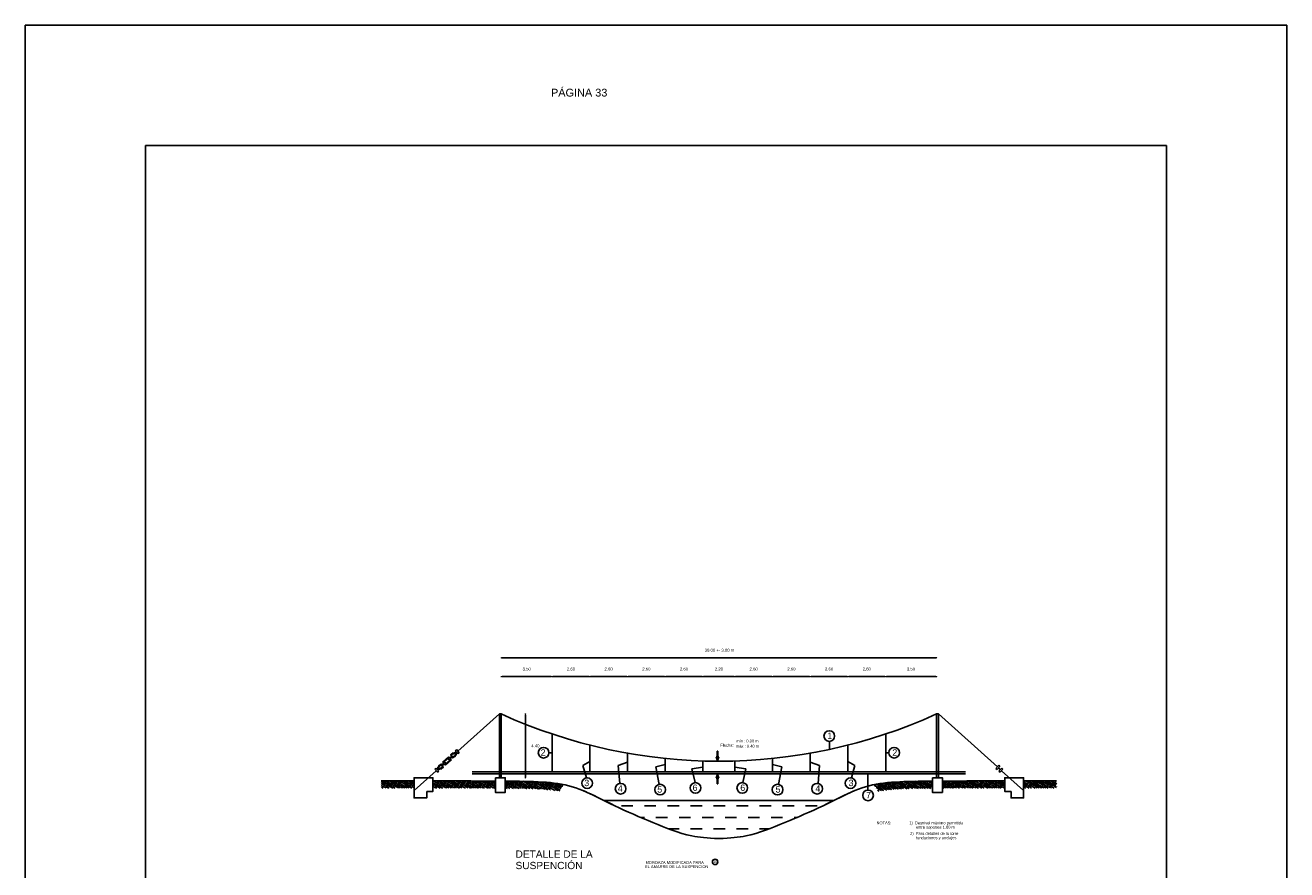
# Model space of a CAD drawing. Header units: metres. Extents: x 2644 to 4131, y 3282 to 4383.
# Tile 15 of 53: x 2905 to 2926, y 4369 to 4383. Entities that reach past the tile are written whole.
import ezdxf

# ---------------------------------------------------------------- set-up
doc = ezdxf.new("R2010")
doc.units = ezdxf.units.M
doc.layers.add('Dibujo', color=7, linetype='Continuous')
doc.styles.get("Standard").update_dxf_attribs({"font": 'arial.ttf'})
doc.dimstyles.new('gestion', dxfattribs={"dimscale": 0, "dimtxt": 0.025, "dimasz": 0.025, "dimexe": 0.02, "dimexo": 0.07, "dimgap": 0.01, "dimtad": 2, "dimtih": 1, "dimtoh": 1, "dimzin": 0, "dimdsep": 46, "dimtxsty": 'Standard', "dimblk": 'DOT', "dimcen": 0, "dimse1": 1, "dimse2": 1, "dimadec": 0, "dimazin": 0, "dimtm": 1e-09, "dimtfac": 1, "dimtix": 1, "dimtmove": 1, "dimatfit": 0, "dimldrblk": 'DOTSMALL', "dimfxl": 1, "dimtolj": 1, "dimtzin": 0, "dimarcsym": 2})
pattern_1 = [(241, (1663.43155, 2988.91761), (0.0298835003, -0.1042161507), [0.076661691, -0.076661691]), (241, (1663.4567, 2988.90367), (0.0298835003, -0.1042161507), [0.076661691, -0.076661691]), (241, (1663.48184, 2988.889735), (0.0298835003, -0.1042161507), [0.076661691, -0.076661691]), (331, (1663.48558, 2988.87671), (0.1042161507, 0.0298835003), [0.076661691, -0.076661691]), (331, (1663.47164, 2988.851564), (0.1042161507, 0.0298835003), [0.076661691, -0.076661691]), (331, (1663.4577, 2988.82642), (0.1042161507, 0.0298835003), [0.076661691, -0.076661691])]

# ---------------------------------------------------------------- blocks, each defined once
blk = doc.blocks.new('_Dot')
at = {"color": 0, "linetype": 'ByBlock', "lineweight": -2}
blk.add_line((-0.5, 0), (-1, 0), dxfattribs=at)
at = {"color": 0, "linetype": 'ByBlock', "const_width": 0.5}
blk.add_lwpolyline([(-0.25, 0, 1), (0.25, 0, 1)], format="xyb", close=True, dxfattribs=at)
blk = doc.blocks.new('*D625')
at = {"color": 0, "lineweight": -2, "transparency": 16777216}
blk.add_line((2912.767, 4372.441), (2919.961, 4372.441), dxfattribs=at)
at = {"layer": 'Defpoints', "color": 0, "transparency": 16777216}
for p in [(2919.986, 4372.441), (2912.742, 4370.542), (2919.986, 4370.542)]:
    blk.add_point(p, dxfattribs=at)
at = {"color": 0, "lineweight": -2, "transparency": 16777216, "xscale": 0.025, "yscale": 0.025, "zscale": 0.025, "rotation": 180}
blk.add_blockref('_Dot', (2912.742, 4372.441), dxfattribs=at)
at = {"color": 0, "lineweight": -2, "transparency": 16777216, "xscale": 0.025, "yscale": 0.025, "zscale": 0.025}
blk.add_blockref('_Dot', (2919.986, 4372.441), dxfattribs=at)
at = {"color": 0, "transparency": 16777216, "insert": (2916.364, 4372.566), "char_height": 0.05, "attachment_point": 5}
blk.add_mtext('\\A1; 30.00 +- 3.00 m', dxfattribs=at)
blk = doc.blocks.new('_DotSmall')
at = {"color": 0, "linetype": 'ByBlock', "const_width": 0.5}
blk.add_lwpolyline([(-0.0625, 0, 1), (0.0625, 0, 1)], format="xyb", close=True, dxfattribs=at)
blk = doc.blocks.new('*D626')
at = {"color": 0, "lineweight": -2, "transparency": 16777216}
blk.add_line((2913.144, 4370.47), (2913.144, 4371.482), dxfattribs=at)
at = {"layer": 'Defpoints', "color": 0, "transparency": 16777216}
for p in [(2912.742, 4371.507), (2913.144, 4371.507), (2912.742, 4370.445)]:
    blk.add_point(p, dxfattribs=at)
at = {"color": 0, "lineweight": -2, "transparency": 16777216, "xscale": 0.025, "yscale": 0.025, "zscale": 0.025}
for p, rotation in [((2913.144, 4371.507), 90), ((2913.144, 4370.445), 270)]:
    blk.add_blockref('_Dot', p, dxfattribs=dict(at, rotation=rotation))
at = {"color": 0, "transparency": 16777216, "insert": (2913.31, 4370.976), "char_height": 0.05, "attachment_point": 5}
blk.add_mtext('\\A1;4.40', dxfattribs=at)
blk = doc.blocks.new('*D627')
at = {"color": 0, "lineweight": -2, "transparency": 16777216}
blk.add_line((2912.767, 4372.128), (2913.562, 4372.128), dxfattribs=at)
at = {"layer": 'Defpoints', "color": 0, "transparency": 16777216}
for p in [(2913.587, 4372.128), (2912.742, 4370.542), (2913.587, 4370.542)]:
    blk.add_point(p, dxfattribs=at)
at = {"color": 0, "lineweight": -2, "transparency": 16777216, "xscale": 0.025, "yscale": 0.025, "zscale": 0.025, "rotation": 180}
blk.add_blockref('_Dot', (2912.742, 4372.128), dxfattribs=at)
at = {"color": 0, "lineweight": -2, "transparency": 16777216, "xscale": 0.025, "yscale": 0.025, "zscale": 0.025}
blk.add_blockref('_Dot', (2913.587, 4372.128), dxfattribs=at)
at = {"color": 0, "transparency": 16777216, "insert": (2913.165, 4372.254), "char_height": 0.05, "attachment_point": 5}
blk.add_mtext('\\A1;3.50', dxfattribs=at)
blk = doc.blocks.new('*D628')
at = {"color": 0, "lineweight": -2, "transparency": 16777216}
blk.add_line((2913.612, 4372.128), (2914.19, 4372.128), dxfattribs=at)
at = {"layer": 'Defpoints', "color": 0, "transparency": 16777216}
for p in [(2914.215, 4372.128), (2913.587, 4370.542), (2914.215, 4370.542)]:
    blk.add_point(p, dxfattribs=at)
at = {"color": 0, "lineweight": -2, "transparency": 16777216, "xscale": 0.025, "yscale": 0.025, "zscale": 0.025, "rotation": 180}
blk.add_blockref('_Dot', (2913.587, 4372.128), dxfattribs=at)
at = {"color": 0, "lineweight": -2, "transparency": 16777216, "xscale": 0.025, "yscale": 0.025, "zscale": 0.025}
blk.add_blockref('_Dot', (2914.215, 4372.128), dxfattribs=at)
at = {"color": 0, "transparency": 16777216, "insert": (2913.901, 4372.254), "char_height": 0.05, "attachment_point": 5}
blk.add_mtext('\\A1;2.60', dxfattribs=at)
blk = doc.blocks.new('*D629')
at = {"color": 0, "lineweight": -2, "transparency": 16777216}
blk.add_line((2914.24, 4372.128), (2914.818, 4372.128), dxfattribs=at)
at = {"layer": 'Defpoints', "color": 0, "transparency": 16777216}
for p in [(2914.843, 4372.128), (2914.215, 4370.542), (2914.843, 4370.542)]:
    blk.add_point(p, dxfattribs=at)
at = {"color": 0, "lineweight": -2, "transparency": 16777216, "xscale": 0.025, "yscale": 0.025, "zscale": 0.025, "rotation": 180}
blk.add_blockref('_Dot', (2914.215, 4372.128), dxfattribs=at)
at = {"color": 0, "lineweight": -2, "transparency": 16777216, "xscale": 0.025, "yscale": 0.025, "zscale": 0.025}
blk.add_blockref('_Dot', (2914.843, 4372.128), dxfattribs=at)
at = {"color": 0, "transparency": 16777216, "insert": (2914.529, 4372.254), "char_height": 0.05, "attachment_point": 5}
blk.add_mtext('\\A1;2.60', dxfattribs=at)
blk = doc.blocks.new('*D630')
at = {"color": 0, "lineweight": -2, "transparency": 16777216}
blk.add_line((2914.868, 4372.128), (2915.445, 4372.128), dxfattribs=at)
at = {"layer": 'Defpoints', "color": 0, "transparency": 16777216}
for p in [(2915.47, 4372.128), (2914.843, 4370.542), (2915.47, 4370.542)]:
    blk.add_point(p, dxfattribs=at)
at = {"color": 0, "lineweight": -2, "transparency": 16777216, "xscale": 0.025, "yscale": 0.025, "zscale": 0.025, "rotation": 180}
blk.add_blockref('_Dot', (2914.843, 4372.128), dxfattribs=at)
at = {"color": 0, "lineweight": -2, "transparency": 16777216, "xscale": 0.025, "yscale": 0.025, "zscale": 0.025}
blk.add_blockref('_Dot', (2915.47, 4372.128), dxfattribs=at)
at = {"color": 0, "transparency": 16777216, "insert": (2915.157, 4372.254), "char_height": 0.05, "attachment_point": 5}
blk.add_mtext('\\A1;2.60', dxfattribs=at)
blk = doc.blocks.new('*D631')
at = {"color": 0, "lineweight": -2, "transparency": 16777216}
blk.add_line((2915.495, 4372.128), (2916.073, 4372.128), dxfattribs=at)
at = {"layer": 'Defpoints', "color": 0, "transparency": 16777216}
for p in [(2916.098, 4372.128), (2915.47, 4370.542), (2916.098, 4370.542)]:
    blk.add_point(p, dxfattribs=at)
at = {"color": 0, "lineweight": -2, "transparency": 16777216, "xscale": 0.025, "yscale": 0.025, "zscale": 0.025, "rotation": 180}
blk.add_blockref('_Dot', (2915.47, 4372.128), dxfattribs=at)
at = {"color": 0, "lineweight": -2, "transparency": 16777216, "xscale": 0.025, "yscale": 0.025, "zscale": 0.025}
blk.add_blockref('_Dot', (2916.098, 4372.128), dxfattribs=at)
at = {"color": 0, "transparency": 16777216, "insert": (2915.784, 4372.254), "char_height": 0.05, "attachment_point": 5}
blk.add_mtext('\\A1;2.60', dxfattribs=at)
blk = doc.blocks.new('*D632')
at = {"color": 0, "lineweight": -2, "transparency": 16777216}
blk.add_line((2916.123, 4372.128), (2916.604, 4372.128), dxfattribs=at)
at = {"layer": 'Defpoints', "color": 0, "transparency": 16777216}
for p in [(2916.629, 4372.128), (2916.098, 4370.542), (2916.629, 4370.542)]:
    blk.add_point(p, dxfattribs=at)
at = {"color": 0, "lineweight": -2, "transparency": 16777216, "xscale": 0.025, "yscale": 0.025, "zscale": 0.025, "rotation": 180}
blk.add_blockref('_Dot', (2916.098, 4372.128), dxfattribs=at)
at = {"color": 0, "lineweight": -2, "transparency": 16777216, "xscale": 0.025, "yscale": 0.025, "zscale": 0.025}
blk.add_blockref('_Dot', (2916.629, 4372.128), dxfattribs=at)
at = {"color": 0, "transparency": 16777216, "insert": (2916.364, 4372.254), "char_height": 0.05, "attachment_point": 5}
blk.add_mtext('\\A1;2.20', dxfattribs=at)
blk = doc.blocks.new('*D633')
at = {"color": 0, "lineweight": -2, "transparency": 16777216}
blk.add_line((2916.654, 4372.128), (2917.232, 4372.128), dxfattribs=at)
at = {"layer": 'Defpoints', "color": 0, "transparency": 16777216}
for p in [(2917.257, 4372.128), (2916.629, 4370.542), (2917.257, 4370.542)]:
    blk.add_point(p, dxfattribs=at)
at = {"color": 0, "lineweight": -2, "transparency": 16777216, "xscale": 0.025, "yscale": 0.025, "zscale": 0.025, "rotation": 180}
blk.add_blockref('_Dot', (2916.629, 4372.128), dxfattribs=at)
at = {"color": 0, "lineweight": -2, "transparency": 16777216, "xscale": 0.025, "yscale": 0.025, "zscale": 0.025}
blk.add_blockref('_Dot', (2917.257, 4372.128), dxfattribs=at)
at = {"color": 0, "transparency": 16777216, "insert": (2916.943, 4372.254), "char_height": 0.05, "attachment_point": 5}
blk.add_mtext('\\A1;2.60', dxfattribs=at)
blk = doc.blocks.new('*D634')
at = {"color": 0, "lineweight": -2, "transparency": 16777216}
blk.add_line((2917.282, 4372.128), (2917.86, 4372.128), dxfattribs=at)
at = {"layer": 'Defpoints', "color": 0, "transparency": 16777216}
for p in [(2917.885, 4372.128), (2917.257, 4370.542), (2917.885, 4370.542)]:
    blk.add_point(p, dxfattribs=at)
at = {"color": 0, "lineweight": -2, "transparency": 16777216, "xscale": 0.025, "yscale": 0.025, "zscale": 0.025, "rotation": 180}
blk.add_blockref('_Dot', (2917.257, 4372.128), dxfattribs=at)
at = {"color": 0, "lineweight": -2, "transparency": 16777216, "xscale": 0.025, "yscale": 0.025, "zscale": 0.025}
blk.add_blockref('_Dot', (2917.885, 4372.128), dxfattribs=at)
at = {"color": 0, "transparency": 16777216, "insert": (2917.571, 4372.254), "char_height": 0.05, "attachment_point": 5}
blk.add_mtext('\\A1;2.60', dxfattribs=at)
blk = doc.blocks.new('*D635')
at = {"color": 0, "lineweight": -2, "transparency": 16777216}
blk.add_line((2917.91, 4372.128), (2918.488, 4372.128), dxfattribs=at)
at = {"layer": 'Defpoints', "color": 0, "transparency": 16777216}
for p in [(2918.513, 4372.128), (2917.885, 4370.542), (2918.513, 4370.542)]:
    blk.add_point(p, dxfattribs=at)
at = {"color": 0, "lineweight": -2, "transparency": 16777216, "xscale": 0.025, "yscale": 0.025, "zscale": 0.025, "rotation": 180}
blk.add_blockref('_Dot', (2917.885, 4372.128), dxfattribs=at)
at = {"color": 0, "lineweight": -2, "transparency": 16777216, "xscale": 0.025, "yscale": 0.025, "zscale": 0.025}
blk.add_blockref('_Dot', (2918.513, 4372.128), dxfattribs=at)
at = {"color": 0, "transparency": 16777216, "insert": (2918.199, 4372.254), "char_height": 0.05, "attachment_point": 5}
blk.add_mtext('\\A1;2.60', dxfattribs=at)
blk = doc.blocks.new('*D636')
at = {"color": 0, "lineweight": -2, "transparency": 16777216}
blk.add_line((2918.538, 4372.128), (2919.116, 4372.128), dxfattribs=at)
at = {"layer": 'Defpoints', "color": 0, "transparency": 16777216}
for p in [(2919.141, 4372.128), (2918.513, 4370.542), (2919.141, 4370.542)]:
    blk.add_point(p, dxfattribs=at)
at = {"color": 0, "lineweight": -2, "transparency": 16777216, "xscale": 0.025, "yscale": 0.025, "zscale": 0.025, "rotation": 180}
blk.add_blockref('_Dot', (2918.513, 4372.128), dxfattribs=at)
at = {"color": 0, "lineweight": -2, "transparency": 16777216, "xscale": 0.025, "yscale": 0.025, "zscale": 0.025}
blk.add_blockref('_Dot', (2919.141, 4372.128), dxfattribs=at)
at = {"color": 0, "transparency": 16777216, "insert": (2918.827, 4372.254), "char_height": 0.05, "attachment_point": 5}
blk.add_mtext('\\A1;2.60', dxfattribs=at)
blk = doc.blocks.new('*D637')
at = {"color": 0, "lineweight": -2, "transparency": 16777216}
blk.add_line((2919.166, 4372.128), (2919.961, 4372.128), dxfattribs=at)
at = {"layer": 'Defpoints', "color": 0, "transparency": 16777216}
for p in [(2919.986, 4372.128), (2919.141, 4370.542), (2919.986, 4370.542)]:
    blk.add_point(p, dxfattribs=at)
at = {"color": 0, "lineweight": -2, "transparency": 16777216, "xscale": 0.025, "yscale": 0.025, "zscale": 0.025, "rotation": 180}
blk.add_blockref('_Dot', (2919.141, 4372.128), dxfattribs=at)
at = {"color": 0, "lineweight": -2, "transparency": 16777216, "xscale": 0.025, "yscale": 0.025, "zscale": 0.025}
blk.add_blockref('_Dot', (2919.986, 4372.128), dxfattribs=at)
at = {"color": 0, "transparency": 16777216, "insert": (2919.563, 4372.254), "char_height": 0.05, "attachment_point": 5}
blk.add_mtext('\\A1;3.50', dxfattribs=at)

msp = doc.modelspace()

# ---------------------------------------------------------------- hatches: boundary and pattern name
at = {"transparency": 33554656}
h = msp.add_hatch(color=256, dxfattribs=at)
h.dxf.hatch_style = 1
h.paths.add_polyline_path([(2916.348, 4370.886), (2916.334, 4370.886), (2916.334, 4370.793), (2916.318, 4370.793), (2916.341, 4370.725), (2916.364, 4370.793), (2916.348, 4370.793)])
at = {"transparency": 33554687}
h = msp.add_hatch(dxfattribs=at)
h.set_pattern_fill('EARTH', color=256, scale=0.012073, angle=241)
h.set_pattern_definition(pattern_1)
edge = h.paths.add_edge_path()
edge.add_spline(control_points=[(2911.291, 4370.394), (2911.135, 4370.394), (2910.954, 4370.394), (2910.741, 4370.394)], knot_values=[0, 0, 0, 0, 0.223346, 0.223346, 0.223346, 0.223346], degree=3, periodic=0)
edge.add_line((2910.741, 4370.394), (2910.741, 4370.273))
edge.add_spline(control_points=[(2910.741, 4370.273), (2910.933, 4370.273), (2911.099, 4370.273), (2911.26, 4370.273), (2911.276, 4370.273), (2911.291, 4370.273)], knot_values=[0, 0, 0, 0, 0.201552, 0.201552, 0.223346, 0.223346, 0.223346, 0.223346], degree=3, periodic=0)
edge.add_line((2911.291, 4370.273), (2911.291, 4370.394))
h = msp.add_hatch(dxfattribs=at)
h.set_pattern_fill('EARTH', color=256, scale=0.012073, angle=241)
h.set_pattern_definition(pattern_1)
edge = h.paths.add_edge_path()
edge.add_spline(control_points=[(2912.644, 4370.39), (2912.536, 4370.39), (2912.259, 4370.391), (2911.939, 4370.392), (2911.604, 4370.393)], knot_values=[0.391055, 0.391055, 0.391055, 0.391055, 0.816754, 1.425699, 1.425699, 1.425699, 1.425699], degree=3, periodic=0)
edge.add_line((2911.604, 4370.393), (2911.604, 4370.272))
edge.add_spline(control_points=[(2911.604, 4370.272), (2911.715, 4370.272), (2911.81, 4370.272), (2912.06, 4370.271), (2912.182, 4370.27), (2912.419, 4370.27), (2912.534, 4370.269), (2912.643, 4370.269)], knot_values=[0.391202, 0.391202, 0.391202, 0.391202, 0.592546, 0.592546, 0.995527, 0.995527, 1.425699, 1.425699, 1.425699, 1.425699], degree=3, periodic=0)
edge.add_line((2912.644, 4370.269), (2912.644, 4370.39))
h = msp.add_hatch(dxfattribs=at)
h.set_pattern_fill('EARTH', color=256, scale=0.012073, angle=241)
h.set_pattern_definition(pattern_1)
edge = h.paths.add_edge_path()
edge.add_spline(control_points=[(2913.783, 4370.33), (2913.731, 4370.34), (2913.516, 4370.375), (2913.198, 4370.386), (2912.892, 4370.388), (2912.808, 4370.389)], knot_values=[1.649805, 1.649805, 1.649805, 1.649805, 1.976795, 2.976795, 3.32699, 3.32699, 3.32699, 3.32699], degree=3, periodic=0)
edge.add_line((2912.808, 4370.389), (2912.808, 4370.268))
edge.add_spline(control_points=[(2912.808, 4370.268), (2912.933, 4370.267), (2913.048, 4370.266), (2913.263, 4370.261), (2913.363, 4370.258), (2913.547, 4370.244), (2913.63, 4370.235), (2913.71, 4370.221), (2913.711, 4370.22), (2913.713, 4370.22)], knot_values=[1.650847, 1.650847, 1.650847, 1.650847, 2.174145, 2.174145, 2.698486, 2.698486, 3.216199, 3.216199, 3.22529, 3.22529, 3.22529, 3.22529], degree=3, periodic=0)
edge.add_line((2913.713, 4370.22), (2913.783, 4370.33))
at = {"transparency": 33554656}
h = msp.add_hatch(color=256, dxfattribs=at)
h.dxf.hatch_style = 1
h.paths.add_polyline_path([(2916.341, 4370.506), (2916.318, 4370.439), (2916.334, 4370.439), (2916.334, 4370.345), (2916.348, 4370.345), (2916.348, 4370.439), (2916.364, 4370.439)])
at = {"transparency": 33554687}
h = msp.add_hatch(dxfattribs=at)
h.set_pattern_fill('EARTH', color=256, scale=0.012073, angle=241)
h.set_pattern_definition(pattern_1)
edge = h.paths.add_edge_path()
edge.add_spline(control_points=[(2918.945, 4370.33), (2918.997, 4370.34), (2919.212, 4370.375), (2919.53, 4370.386), (2919.836, 4370.388), (2919.919, 4370.389)], knot_values=[1.649805, 1.649805, 1.649805, 1.649805, 1.976795, 2.976795, 3.32699, 3.32699, 3.32699, 3.32699], degree=3, periodic=0)
edge.add_line((2919.919, 4370.389), (2919.919, 4370.268))
edge.add_spline(control_points=[(2919.919, 4370.268), (2919.795, 4370.267), (2919.68, 4370.266), (2919.464, 4370.261), (2919.365, 4370.258), (2919.181, 4370.244), (2919.098, 4370.235), (2919.018, 4370.221), (2919.016, 4370.22), (2919.015, 4370.22)], knot_values=[1.650847, 1.650847, 1.650847, 1.650847, 2.174145, 2.174145, 2.698486, 2.698486, 3.216199, 3.216199, 3.22529, 3.22529, 3.22529, 3.22529], degree=3, periodic=0)
edge.add_line((2919.015, 4370.22), (2918.945, 4370.33))
h = msp.add_hatch(dxfattribs=at)
h.set_pattern_fill('EARTH', color=256, scale=0.012073, angle=241)
h.set_pattern_definition(pattern_1)
edge = h.paths.add_edge_path()
edge.add_spline(control_points=[(2920.084, 4370.39), (2920.192, 4370.39), (2920.469, 4370.391), (2920.788, 4370.392), (2921.124, 4370.393)], knot_values=[0.391055, 0.391055, 0.391055, 0.391055, 0.816754, 1.425699, 1.425699, 1.425699, 1.425699], degree=3, periodic=0)
edge.add_line((2921.124, 4370.393), (2921.124, 4370.272))
edge.add_spline(control_points=[(2921.124, 4370.272), (2921.013, 4370.272), (2920.918, 4370.272), (2920.668, 4370.271), (2920.546, 4370.27), (2920.308, 4370.27), (2920.193, 4370.269), (2920.085, 4370.269)], knot_values=[0.391202, 0.391202, 0.391202, 0.391202, 0.592546, 0.592546, 0.995527, 0.995527, 1.425699, 1.425699, 1.425699, 1.425699], degree=3, periodic=0)
edge.add_line((2920.084, 4370.269), (2920.084, 4370.39))
h = msp.add_hatch(dxfattribs=at)
h.set_pattern_fill('EARTH', color=256, scale=0.012073, angle=241)
h.set_pattern_definition(pattern_1)
edge = h.paths.add_edge_path()
edge.add_spline(control_points=[(2921.437, 4370.394), (2921.593, 4370.394), (2921.774, 4370.394), (2921.986, 4370.394)], knot_values=[0, 0, 0, 0, 0.223346, 0.223346, 0.223346, 0.223346], degree=3, periodic=0)
edge.add_line((2921.986, 4370.394), (2921.986, 4370.273))
edge.add_spline(control_points=[(2921.986, 4370.273), (2921.795, 4370.273), (2921.629, 4370.273), (2921.468, 4370.273), (2921.452, 4370.273), (2921.437, 4370.273)], knot_values=[0, 0, 0, 0, 0.201552, 0.201552, 0.223346, 0.223346, 0.223346, 0.223346], degree=3, periodic=0)
edge.add_line((2921.437, 4370.273), (2921.437, 4370.394))
h = msp.add_hatch()
h.set_pattern_fill('DASH', color=256, scale=0.060364, angle=180)
h.set_pattern_definition([(180, (1663.43155, 2988.91761), (-0.191654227, -0.191654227), [0.191654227, -0.191654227])])
edge = h.paths.add_edge_path()
edge.add_spline(control_points=[(2916.364, 4369.434), (2916.564, 4369.439), (2916.92, 4369.479), (2917.455, 4369.692), (2917.97, 4369.914), (2918.22, 4370.039), (2918.278, 4370.068)], knot_values=[4.68403, 4.68403, 4.68403, 4.68403, 5.234078, 6.234078, 7.234078, 7.550048, 7.550048, 7.550048, 7.550048], degree=3, periodic=0)
edge.add_line((2918.278, 4370.068), (2914.45, 4370.068))
edge.add_spline(control_points=[(2914.45, 4370.068), (2914.508, 4370.039), (2914.758, 4369.914), (2915.273, 4369.692), (2915.807, 4369.479), (2916.164, 4369.439), (2916.364, 4369.434)], knot_values=[4.68403, 4.68403, 4.68403, 4.68403, 5, 6, 7, 7.550048, 7.550048, 7.550048, 7.550048], degree=3, periodic=0)

# ---------------------------------------------------------------- linework, layer by layer
for p, q in [((2912.71, 4371.507), (2912.018, 4370.886)), ((2912.71, 4370.445), (2912.71, 4371.507)), ((2912.71, 4371.507), (2912.742, 4371.507)), ((2912.742, 4370.445), (2912.742, 4371.507)), ((2919.986, 4370.445), (2919.986, 4371.507)), ((2919.986, 4371.507), (2920.018, 4371.507)), ((2920.018, 4370.445), (2920.018, 4371.507)), ((2920.018, 4371.507), (2921, 4370.625)), ((2913.587, 4370.542), (2913.587, 4371.173)), ((2919.141, 4370.542), (2919.141, 4371.173)), ((2914.215, 4370.542), (2914.215, 4370.988)), ((2918.207, 4370.916), (2918.207, 4371.051)), ((2918.513, 4370.542), (2918.513, 4370.988)), ((2911.873, 4370.762), (2911.863, 4370.753)), ((2911.879, 4370.754), (2911.869, 4370.745)), ((2911.911, 4370.794), (2911.882, 4370.769)), ((2911.922, 4370.791), (2911.889, 4370.762)), ((2911.995, 4370.913), (2911.975, 4370.895)), ((2911.975, 4370.895), (2912.022, 4370.842)), ((2912.042, 4370.86), (2911.995, 4370.913)), ((2912.022, 4370.842), (2912.042, 4370.86)), ((2913.535, 4370.861), (2913.587, 4370.861)), ((2914.843, 4370.542), (2914.843, 4370.853)), ((2915.47, 4370.542), (2915.47, 4370.765)), ((2916.341, 4370.725), (2916.318, 4370.793)), ((2916.318, 4370.793), (2916.334, 4370.793)), ((2916.334, 4370.886), (2916.334, 4370.793)), ((2916.334, 4370.886), (2916.348, 4370.886)), ((2916.341, 4370.725), (2916.364, 4370.793)), ((2916.348, 4370.886), (2916.348, 4370.793)), ((2916.348, 4370.793), (2916.364, 4370.793)), ((2917.257, 4370.542), (2917.257, 4370.765)), ((2917.885, 4370.542), (2917.885, 4370.853)), ((2919.141, 4370.861), (2919.192, 4370.861)), ((2911.658, 4370.562), (2911.291, 4370.233)), ((2911.655, 4370.607), (2911.635, 4370.589)), ((2911.635, 4370.589), (2911.681, 4370.536)), ((2911.701, 4370.553), (2911.655, 4370.607)), ((2911.681, 4370.536), (2911.701, 4370.553)), ((2911.754, 4370.658), (2911.788, 4370.686)), ((2911.765, 4370.655), (2911.794, 4370.679)), ((2911.797, 4370.694), (2911.807, 4370.703)), ((2911.803, 4370.687), (2911.814, 4370.696)), ((2912.259, 4370.542), (2920.469, 4370.542)), ((2914.215, 4370.713), (2914.101, 4370.65)), ((2914.101, 4370.65), (2914.159, 4370.444)), ((2914.843, 4370.704), (2914.688, 4370.647)), ((2914.688, 4370.647), (2914.714, 4370.35)), ((2915.47, 4370.665), (2915.317, 4370.629)), ((2915.317, 4370.629), (2915.37, 4370.335)), ((2916.098, 4370.623), (2915.913, 4370.592)), ((2915.913, 4370.592), (2915.968, 4370.364)), ((2916.098, 4370.542), (2916.098, 4370.723)), ((2916.629, 4370.542), (2916.629, 4370.723)), ((2916.629, 4370.623), (2916.815, 4370.592)), ((2916.815, 4370.592), (2916.76, 4370.364)), ((2917.257, 4370.665), (2917.41, 4370.629)), ((2917.41, 4370.629), (2917.358, 4370.335)), ((2917.885, 4370.704), (2918.04, 4370.647)), ((2918.04, 4370.647), (2918.014, 4370.35)), ((2918.513, 4370.713), (2918.627, 4370.65)), ((2918.627, 4370.65), (2918.569, 4370.444)), ((2920.977, 4370.598), (2921.023, 4370.652)), ((2920.997, 4370.581), (2920.977, 4370.598)), ((2921.043, 4370.634), (2920.997, 4370.581)), ((2921.02, 4370.607), (2921.05, 4370.58)), ((2921.023, 4370.652), (2921.043, 4370.634)), ((2921.026, 4370.553), (2921.073, 4370.607)), ((2921.046, 4370.536), (2921.026, 4370.553)), ((2921.093, 4370.589), (2921.046, 4370.536)), ((2921.07, 4370.562), (2921.437, 4370.233)), ((2921.073, 4370.607), (2921.093, 4370.589)), ((2912.259, 4370.51), (2920.469, 4370.51)), ((2916.341, 4370.506), (2916.318, 4370.439)), ((2916.318, 4370.439), (2916.334, 4370.439)), ((2916.334, 4370.345), (2916.334, 4370.439)), ((2916.334, 4370.345), (2916.348, 4370.345)), ((2916.341, 4370.506), (2916.364, 4370.439)), ((2916.348, 4370.345), (2916.348, 4370.439)), ((2916.348, 4370.439), (2916.364, 4370.439)), ((2918.845, 4370.241), (2918.845, 4370.51)), ((2914.45, 4370.068), (2918.278, 4370.068))]:
    msp.add_line(p, q)
at = {"color": 7, "lineweight": 0}
msp.add_line((2918.278, 4370.068), (2914.45, 4370.068), dxfattribs=at)
for points in [[(2911.788, 4370.686), (2911.768, 4370.709), (2911.862, 4370.792), (2911.882, 4370.769)], [(2911.797, 4370.694), (2911.785, 4370.708), (2911.861, 4370.775), (2911.873, 4370.762)], [(2911.889, 4370.762), (2911.909, 4370.739), (2911.814, 4370.656), (2911.794, 4370.679)], [(2911.879, 4370.754), (2911.892, 4370.74), (2911.815, 4370.673), (2911.803, 4370.687)], [(2911.863, 4370.753), (2911.869, 4370.745)], [(2911.814, 4370.696), (2911.807, 4370.703)], [(2911.5, 4370.217), (2911.5, 4370.109), (2911.291, 4370.109), (2911.291, 4370.445), (2911.5, 4370.445)], [(2911.291, 4370.217), (2911.291, 4370.445), (2911.604, 4370.445), (2911.604, 4370.217), (2911.5, 4370.217)], [(2921.437, 4370.217), (2921.437, 4370.445), (2921.124, 4370.445), (2921.124, 4370.217), (2921.228, 4370.217)], [(2921.228, 4370.217), (2921.228, 4370.109), (2921.437, 4370.109), (2921.437, 4370.445), (2921.228, 4370.445)]]:
    msp.add_lwpolyline(points)
for points in [[(2912.644, 4370.445), (2912.808, 4370.445), (2912.808, 4370.201), (2912.644, 4370.201)], [(2919.919, 4370.445), (2920.084, 4370.445), (2920.084, 4370.201), (2919.919, 4370.201)]]:
    msp.add_lwpolyline(points, close=True)
for centre, radius in [((2918.202, 4371.139), 0.0887), ((2913.446, 4370.862), 0.0887), ((2919.281, 4370.862), 0.0887), ((2911.908, 4370.827), 0.0079), ((2911.908, 4370.827), 0.0079), ((2911.908, 4370.827), 0.0079), ((2911.908, 4370.827), 0.0079), ((2911.913, 4370.812), 0.0079), ((2911.913, 4370.812), 0.0079), ((2911.913, 4370.812), 0.0079), ((2911.919, 4370.838), 0.0079), ((2911.919, 4370.838), 0.0079), ((2911.919, 4370.838), 0.0079), ((2911.932, 4370.848), 0.0079), ((2911.932, 4370.848), 0.0079), ((2911.932, 4370.848), 0.0079), ((2911.932, 4370.848), 0.0079), ((2911.943, 4370.789), 0.0079), ((2911.947, 4370.85), 0.0079), ((2911.947, 4370.85), 0.0079), ((2911.947, 4370.85), 0.0079), ((2911.956, 4370.797), 0.0079), ((2911.956, 4370.797), 0.0079), ((2911.956, 4370.797), 0.0079), ((2911.956, 4370.797), 0.0079), ((2911.963, 4370.852), 0.0079), ((2911.97, 4370.805), 0.0079), ((2911.97, 4370.805), 0.0079), ((2911.97, 4370.805), 0.0079), ((2911.97, 4370.805), 0.0079), ((2911.977, 4370.819), 0.0079), ((2911.978, 4370.858), 0.0079), ((2911.984, 4370.833), 0.0079), ((2911.992, 4370.864), 0.0079), ((2911.684, 4370.585), 0.0079), ((2911.692, 4370.615), 0.0079), ((2911.699, 4370.591), 0.0079), ((2911.7, 4370.629), 0.0079), ((2911.707, 4370.643), 0.0079), ((2911.707, 4370.643), 0.0079), ((2911.707, 4370.643), 0.0079), ((2911.707, 4370.643), 0.0079), ((2911.713, 4370.596), 0.0079), ((2911.72, 4370.651), 0.0079), ((2911.729, 4370.598), 0.0079), ((2911.729, 4370.598), 0.0079), ((2911.729, 4370.598), 0.0079), ((2911.734, 4370.66), 0.0079), ((2911.745, 4370.601), 0.0079), ((2911.745, 4370.601), 0.0079), ((2911.745, 4370.601), 0.0079), ((2911.745, 4370.601), 0.0079), ((2911.757, 4370.611), 0.0079), ((2911.757, 4370.611), 0.0079), ((2911.757, 4370.611), 0.0079), ((2911.764, 4370.636), 0.0079), ((2911.764, 4370.636), 0.0079), ((2911.764, 4370.636), 0.0079), ((2911.769, 4370.621), 0.0079), ((2911.769, 4370.621), 0.0079), ((2911.769, 4370.621), 0.0079), ((2911.769, 4370.621), 0.0079), ((2914.172, 4370.356), 0.0887), ((2914.729, 4370.263), 0.0887), ((2915.386, 4370.248), 0.0887), ((2915.975, 4370.276), 0.0887), ((2916.753, 4370.276), 0.0887), ((2917.341, 4370.248), 0.0887), ((2917.999, 4370.263), 0.0887), ((2918.556, 4370.356), 0.0887), ((2918.847, 4370.152), 0.0887), ((2916.302, 4369.046), 0.0451)]:
    msp.add_circle(centre, radius)
for centre, radius, start, end in [((2916.364, 4379.438), 8.719, 245.4548, 294.5452), ((2911.918, 4370.797), 0.0079, 311.4452, 298.6927), ((2911.927, 4370.785), 0.0079, 131.4452, 118.6927), ((2911.988, 4370.848), 0.0079, 163.8414, 113.7147), ((2911.688, 4370.6), 0.0079, 343.8414, 293.7147), ((2911.749, 4370.664), 0.0079, 311.4452, 298.6927), ((2911.758, 4370.651), 0.0079, 131.4452, 118.6927), ((2911.758, 4370.651), 0.0079, 131.4452, 118.6927), ((2911.758, 4370.651), 0.0079, 131.4452, 118.6927), ((2911.758, 4370.651), 0.0079, 131.4452, 118.6927)]:
    msp.add_arc(centre, radius, start, end)
for points in [[(2910.741, 4370.394), (2910.954, 4370.394), (2911.135, 4370.394), (2911.291, 4370.394)], [(2921.986, 4370.394), (2921.774, 4370.394), (2921.593, 4370.394), (2921.437, 4370.394)]]:
    msp.add_open_spline(points, degree=3)
for points, knots in [([(2911.604, 4370.393), (2911.939, 4370.392), (2912.259, 4370.391), (2912.536, 4370.39), (2912.644, 4370.39)], [0.391055, 0.391055, 0.391055, 0.391055, 1, 1.425699, 1.425699, 1.425699, 1.425699]), ([(2912.808, 4370.389), (2912.892, 4370.388), (2913.198, 4370.386), (2913.644, 4370.371), (2914.086, 4370.262), (2914.606, 4369.98), (2915.273, 4369.692), (2915.807, 4369.479), (2916.164, 4369.439), (2916.364, 4369.434)], [1.649805, 1.649805, 1.649805, 1.649805, 2, 3, 4, 5, 6, 7, 7.550048, 7.550048, 7.550048, 7.550048]), ([(2912.808, 4370.389), (2912.892, 4370.388), (2913.198, 4370.386), (2913.644, 4370.371), (2914.04, 4370.273), (2914.325, 4370.13), (2914.45, 4370.068)], [1.649805, 1.649805, 1.649805, 1.649805, 2, 3, 4, 4.68403, 4.68403, 4.68403, 4.68403]), ([(2919.919, 4370.389), (2919.836, 4370.388), (2919.53, 4370.386), (2919.084, 4370.371), (2918.641, 4370.262), (2918.122, 4369.98), (2917.455, 4369.692), (2916.92, 4369.479), (2916.564, 4369.439), (2916.364, 4369.434)], [1.649805, 1.649805, 1.649805, 1.649805, 2, 3, 4, 5, 6, 7, 7.550048, 7.550048, 7.550048, 7.550048]), ([(2919.919, 4370.389), (2919.836, 4370.388), (2919.53, 4370.386), (2919.084, 4370.371), (2918.688, 4370.273), (2918.403, 4370.13), (2918.278, 4370.068)], [1.649805, 1.649805, 1.649805, 1.649805, 2, 3, 4, 4.68403, 4.68403, 4.68403, 4.68403]), ([(2921.124, 4370.393), (2920.788, 4370.392), (2920.469, 4370.391), (2920.192, 4370.39), (2920.084, 4370.39)], [0.391055, 0.391055, 0.391055, 0.391055, 1, 1.425699, 1.425699, 1.425699, 1.425699]), ([(2914.45, 4370.068), (2914.508, 4370.039), (2914.758, 4369.914), (2915.273, 4369.692), (2915.807, 4369.479), (2916.164, 4369.439), (2916.364, 4369.434)], [4.68403, 4.68403, 4.68403, 4.68403, 5, 6, 7, 7.550048, 7.550048, 7.550048, 7.550048]), ([(2918.278, 4370.068), (2918.22, 4370.039), (2917.97, 4369.914), (2917.455, 4369.692), (2916.92, 4369.479), (2916.564, 4369.439), (2916.364, 4369.434)], [4.68403, 4.68403, 4.68403, 4.68403, 5, 6, 7, 7.550048, 7.550048, 7.550048, 7.550048])]:
    msp.add_open_spline(points, degree=3, knots=knots)
at = {"layer": 'Dibujo', "color": 0, "linetype": 'ByBlock'}
for p, q in [((2904.817, 4382.965), (2925.817, 4382.965)), ((2904.817, 4353.265), (2904.817, 4382.965)), ((2904.817, 4382.965), (2907.817, 4382.965)), ((2904.817, 4382.965), (2907.317, 4382.965)), ((2925.817, 4382.965), (2925.817, 4353.265)), ((2906.817, 4380.965), (2906.817, 4355.265)), ((2923.817, 4380.965), (2906.817, 4380.965)), ((2923.817, 4380.965), (2923.817, 4355.265))]:
    msp.add_line(p, q, dxfattribs=at)

# ---------------------------------------------------------------- texts
for s, height, p in [('1', 0.106, (2918.169, 4371.089)), ('Flecha:', 0.0477, (2916.39, 4370.962)), ('máx : 0.40 m', 0.04772, (2916.648, 4370.946)), ('mín : 0.30 m', 0.04772, (2916.653, 4371.032)), ('2', 0.106, (2913.398, 4370.812)), ('2', 0.106, (2919.251, 4370.812)), ('3', 0.106, (2914.123, 4370.306)), ('4', 0.106, (2914.681, 4370.213)), ('6', 0.106, (2915.926, 4370.226)), ('6', 0.106, (2916.72, 4370.226)), ('4', 0.106, (2917.97, 4370.213)), ('3', 0.106, (2918.523, 4370.306)), ('5', 0.106, (2915.338, 4370.198)), ('5', 0.106, (2917.307, 4370.198)), ('7', 0.106, (2918.814, 4370.102)), ('NOTAS:                1)  Desnivel máximo permitido', 0.04772, (2918.989, 4369.67)), ('2)  Para detalles de la torre', 0.04772, (2919.547, 4369.494)), ('fundaciones y anclajes', 0.04772, (2919.644, 4369.423)), ('entre soportes 1.00 m', 0.04772, (2919.644, 4369.599)), ('SUSPENCIÓN', 0.1207, (2912.979, 4368.925)), ('DETALLE DE LA', 0.12073, (2912.979, 4369.115)), ('MORDAZA MODIFICADA PARA', 0.04772, (2915.143, 4369.011)), ('10', 0.0445, (2916.267, 4369.027)), ('EL AMARRE DE LA SUSPENCION', 0.04772, (2915.133, 4368.942))]:
    msp.add_text(s, height=height).set_placement(p)
at = {"layer": 'Dibujo', "color": 0, "linetype": 'ByBlock', "insert": (2913.569, 4381.909), "char_height": 0.13, "width": 2.90393, "attachment_point": 1}
msp.add_mtext('PÁGINA 33', dxfattribs=at)

# ---------------------------------------------------------------- dimensions: what is measured, and where the dimension line sits
for base, p1, p2, text, picture, middle in [((2919.986, 4372.441), (2912.742, 4370.542), (2919.986, 4370.542), ' 30.00 +- 3.00 m', '*D625', (2916.364, 4372.566)), ((2913.587, 4372.128), (2912.742, 4370.542), (2913.587, 4370.542), '3.50', '*D627', (2913.165, 4372.254)), ((2914.215, 4372.128), (2913.587, 4370.542), (2914.215, 4370.542), '2.60', '*D628', (2913.901, 4372.254)), ((2914.843, 4372.128), (2914.215, 4370.542), (2914.843, 4370.542), '2.60', '*D629', (2914.529, 4372.254)), ((2915.47, 4372.128), (2914.843, 4370.542), (2915.47, 4370.542), '2.60', '*D630', (2915.157, 4372.254)), ((2916.098, 4372.128), (2915.47, 4370.542), (2916.098, 4370.542), '2.60', '*D631', (2915.784, 4372.254)), ((2916.629, 4372.128), (2916.098, 4370.542), (2916.629, 4370.542), '2.20', '*D632', (2916.364, 4372.254)), ((2917.257, 4372.128), (2916.629, 4370.542), (2917.257, 4370.542), '2.60', '*D633', (2916.943, 4372.254)), ((2917.885, 4372.128), (2917.257, 4370.542), (2917.885, 4370.542), '2.60', '*D634', (2917.571, 4372.254)), ((2918.513, 4372.128), (2917.885, 4370.542), (2918.513, 4370.542), '2.60', '*D635', (2918.199, 4372.254)), ((2919.141, 4372.128), (2918.513, 4370.542), (2919.141, 4370.542), '2.60', '*D636', (2918.827, 4372.254)), ((2919.986, 4372.128), (2919.141, 4370.542), (2919.986, 4370.542), '3.50', '*D637', (2919.563, 4372.254))]:
    dim = msp.add_linear_dim(base=base, p1=p1, p2=p2, text=text, dimstyle='gestion', override={"dimscale": 1, "dimtxt": 0.05, "dimgap": 0.1})
    dim.commit()
    dim.dimension.update_dxf_attribs({"geometry": picture, "text_midpoint": middle})
dim = msp.add_linear_dim(base=(2913.144, 4371.507), p1=(2912.742, 4370.445), p2=(2912.742, 4371.507), angle=90, text='4.40', dimstyle='gestion', override={"dimscale": 1, "dimtxt": 0.05, "dimgap": 0.1})
dim.commit()
dim.dimension.update_dxf_attribs({"geometry": '*D626', "text_midpoint": (2913.31, 4370.976)})

doc.saveas('drawing.dxf')
